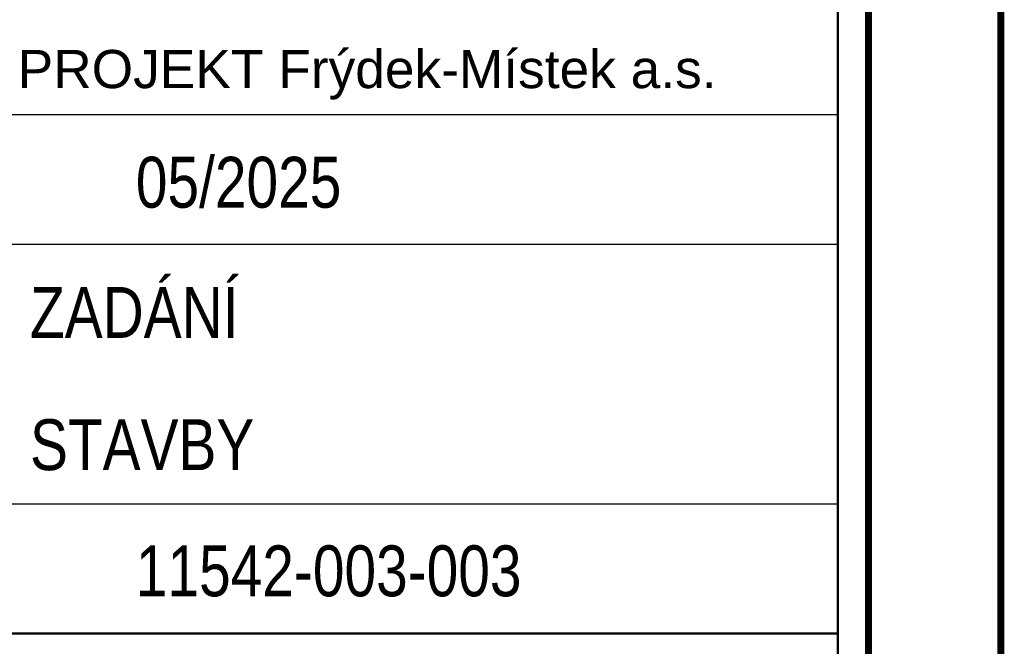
# Paper-space layout 'Layout1' of a CAD drawing. Extents: x -2 to 1243, y -36 to 596.
# Tile 105 of 132: x 1003 to 1051, y 39 to 70. Entities that reach past the tile are written whole.
import ezdxf
from ezdxf.enums import TextEntityAlignment as Align

# ---------------------------------------------------------------- set-up
doc = ezdxf.new("R2010")
doc.units = 0
doc.layers.get('DEFPOINTS').update_dxf_attribs({"color": 132, "linetype": 'CONTINUOUS'})
doc.layers.add('RAMECEK_HP', color=251, linetype='CONTINUOUS')
doc.layers.add('RAZITKO_HP', color=222, linetype='CONTINUOUS')
doc.styles.add('RAZITKO_HP_ARIAL', font='arial.ttf')
doc.styles.add('RAZITKO_HP_ARIAL_N', font='arial.ttf', dxfattribs={"width": 0.8})
doc.styles.add('ROMANS', font='romans.shx', dxfattribs={"width": 0.8})

# ---------------------------------------------------------------- blocks, each defined once
blk = doc.blocks.new('*U6')
at = {"layer": 'DEFPOINTS'}
blk.add_lwpolyline([(1051, 0), (841, 0), (841, 297), (1051, 297)], close=True, dxfattribs=at)
at = {"layer": 'RAMECEK_HP', "lineweight": 35, "const_width": 0.35}
for points in [[(0, 594), (0, 0), (1051, 0), (1051, 594)], [(6.5, 587.5), (6.5, 6.5), (1044.5, 6.5), (1044.5, 587.5)]]:
    blk.add_lwpolyline(points, close=True, dxfattribs=at)
at = {"layer": 'DEFPOINTS', "style": 'ROMANS', "width": 0.8}
blk.add_attdef('TISK', text='', height=10, dxfattribs=at).set_placement((1051, -33), align=Align.RIGHT)
blk = doc.blocks.new('A$Ccfa719e2')
at = {"layer": 'RAZITKO_HP', "lineweight": 50}
for p, q in [((-8, 84.5), (-8, 8)), ((-63, 39.875), (-8, 39.875))]:
    blk.add_line(p, q, dxfattribs=at)
at = {"layer": 'RAZITKO_HP', "lineweight": 25}
for p, q in [((-63, 65.375), (-8, 65.375)), ((-63, 59), (-8, 59)), ((-63, 46.25), (-8, 46.25))]:
    blk.add_line(p, q, dxfattribs=at)
at = {"layer": 'RAZITKO_HP', "lineweight": 25, "style": 'RAZITKO_HP_ARIAL'}
blk.add_text('HUTNÍ PROJEKT Frýdek-Místek a.s.', height=1.875, dxfattribs=at).set_placement((-35.5, 66.675), align=Align.CENTER)
at = {"layer": 'RAZITKO_HP', "style": 'RAZITKO_HP_ARIAL_N', "width": 0.8}
for s, p in [('05/2025', (-42.5, 60.8)), ('ZADÁNÍ', (-47.7, 54.4)), ('STAVBY', (-47.7, 47.9)), ('11542-003-003', (-42.5, 41.7))]:
    blk.add_text(s, height=2.5, dxfattribs=at).set_placement(p)

psp = doc.layouts.get("Layout1")

# ---------------------------------------------------------------- block references
at = {"layer": 'RAMECEK_HP'}
psp.add_blockref('*U6', (0, 0), dxfattribs=at)
at = {"layer": 'RAZITKO_HP'}
psp.add_blockref('A$Ccfa719e2', (1051, 0), dxfattribs=at)

doc.saveas('drawing.dxf')
